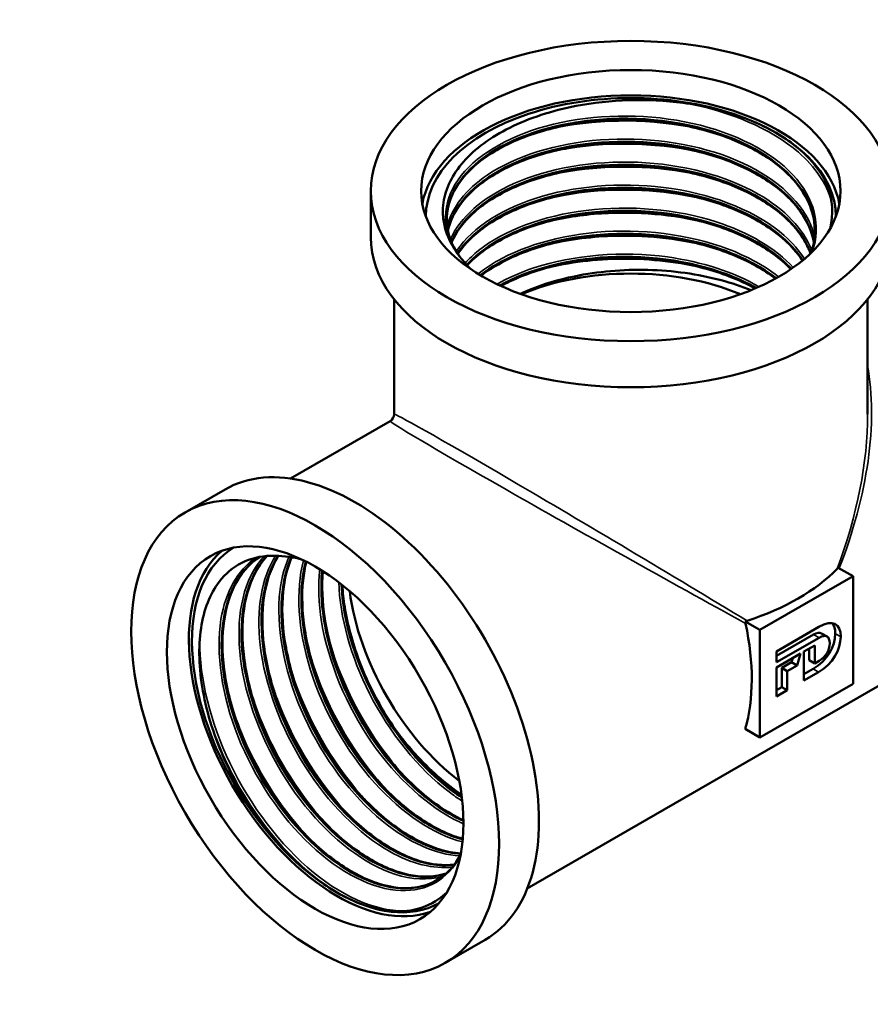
# Model space of a CAD drawing. Header units: millimetres. Extents: x -72 to 688, y -69 to 356.
# Tile 3 of 6: x 114 to 169, y 107 to 171. Entities that reach past the tile are written whole.
import ezdxf

# ---------------------------------------------------------------- set-up
doc = ezdxf.new("R2010")
doc.units = ezdxf.units.MM
for name, color, linetype, lineweight in [('Видимые тонкие (ГОСТ)', 7, 'Continuous', 35), ('Видимый контур (ГОСТ)', 7, 'Continuous', 50), ('Размер (ГОСТ)', 7, 'Continuous', 25)]:
    doc.layers.add(name, color=color, linetype=linetype, lineweight=lineweight)
doc.styles.add('Обычный текст (ГОСТ)', font='GOST Common Italic.ttf')
doc.dimstyles.new('Обычный (ГОСТ)', dxfattribs={"dimtxt": 3.5, "dimasz": 3.5, "dimexe": 1, "dimexo": 0, "dimgap": 0.5, "dimtad": 1, "dimrnd": 1e-08, "dimtxsty": 'Обычный текст (ГОСТ)', "dimblk": 'Filled-1', "dimcen": 0.09, "dimdle": 15, "dimclrd": 256, "dimclre": 256, "dimclrt": 256, "dimazin": 2, "dimtfac": 0.714286, "dimtdec": 3, "dimtmove": 0, "dimatfit": 3, "dimfxl": 1, "dimtolj": 1, "dimlwd": 25, "dimlwe": 25, "dimarcsym": 0})

# ---------------------------------------------------------------- blocks, each defined once
blk = doc.blocks.new('Filled-1')
at = {"color": 0}
for p, q in [((0, 0), (-1, 0.143)), ((-1, 0.143), (-1, -0.143)), ((-1, 0), (0, 0)), ((-1, -0.143), (0, 0))]:
    blk.add_line(p, q, dxfattribs=at)
at = {"color": 0, "flags": 128}
blk.add_lwpolyline([(-1, -0.143), (0, 0), (-1, 0.143), (-1, -0.143)], dxfattribs=at)
at = {"color": 0}
blk.add_solid([(-1, -0.143), (0, 0), (-1, 0.143), (-1, -0.143)], dxfattribs=at)
blk = doc.blocks.new('*D10')
at = {"layer": 'Defpoints', "color": 0, "linetype": 'Continuous', "transparency": 16777216}
for p in [(154.082, 204.149), (147.265, 193.616)]:
    blk.add_point(p, dxfattribs=at)
at = {"layer": 'Размер (ГОСТ)', "linetype": 'Continuous', "lineweight": 25, "transparency": 16777216}
for p, q in [((134.188, 173.409), (145.364, 190.678)), ((114.376, 173.409), (134.188, 173.409))]:
    blk.add_line(p, q, dxfattribs=at)
at = {"layer": 'Размер (ГОСТ)', "linetype": 'Continuous', "lineweight": 25, "transparency": 16777216, "xscale": 3.5, "yscale": 3.5, "zscale": 3.5, "rotation": 57.09034122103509}
blk.add_blockref('Filled-1', (147.265, 193.616), dxfattribs=at)
at = {"layer": 'Размер (ГОСТ)', "linetype": 'Continuous', "lineweight": 25, "transparency": 16777216, "insert": (114.376, 177.412), "char_height": 3.5, "attachment_point": 1, "style": 'Обычный текст (ГОСТ)'}
blk.add_mtext('\\A1; \\fGOST Common|b0|i1;\\H3.5000;G 3/4"', dxfattribs=at)

msp = doc.modelspace()

# ---------------------------------------------------------------- linework, layer by layer
at = {"layer": 'Видимые тонкие (ГОСТ)'}
for p, q in [((165.8538, 130.8189), (165.5002, 131.023)), ((167.2491, 130.8869), (166.8956, 131.091)), ((165.8288, 128.6072), (165.4752, 128.8113))]:
    msp.add_line(p, q, dxfattribs=at)
for major_axis, ratio, start_param, end_param in [((11.2208, 18.8323), 0.5679655, 4.9970826, 5.7022841), ((-15.2495, 9.0954), 0.0139635, 4.2076967, 6.2915135), ((15.5015, -8.6588), 0.0139635, 3.1332645, 5.2170813), ((10.6989, 19.1336), 0.5679655, 4.9769588, 5.4899793)]:
    msp.add_ellipse((153.7338, 136.1226), major_axis=major_axis, ratio=ratio, start_param=start_param, end_param=end_param, dxfattribs=at)
for points, knots in [([(157.0977, 165.2784), (160.0862, 164.7646), (162.7705, 163.618), (164.5256, 162.0926), (165.597, 161.1614), (166.3168, 160.0935), (166.6419, 158.9862)], [2.6157277, 2.6157277, 2.6157277, 2.6157277, 3.3233834, 3.3233834, 3.3233834, 3.755385, 3.755385, 3.755385, 3.755385]), ([(142.195, 156.1776), (141.4481, 157.729), (141.7551, 159.4358), (143.0415, 160.8692), (144.3273, 162.302), (146.5801, 163.4483), (149.2526, 164.0157), (151.924, 164.5829), (154.9908, 164.5661), (157.7084, 163.9556), (160.425, 163.3454), (162.7685, 162.1468), (164.1703, 160.6369), (165.5539, 159.1466), (166.008, 157.3657), (165.4281, 155.7027)], [0.5234325, 0.5234325, 0.5234325, 0.5234325, 1.2476983, 1.2476983, 1.2476983, 1.9716745, 1.9716745, 1.9716745, 2.6953661, 2.6953661, 2.6953661, 3.4187781, 3.4187781, 3.4187781, 4.1327774, 4.1327774, 4.1327774, 4.1327774]), ([(148.1957, 163.504), (148.4581, 163.5698), (148.7248, 163.6304), (148.9951, 163.6857), (151.8695, 164.2737), (155.141, 164.2505), (158.0518, 163.6086), (158.233, 163.5687), (158.4127, 163.5264), (158.5907, 163.4817)], [8.20313358, 8.20313358, 8.20313358, 8.20313358, 8.26949205, 8.26949205, 8.26949205, 8.97506619, 8.97506619, 8.97506619, 9.01897661, 9.01897661, 9.01897661, 9.01897661]), ([(141.9094, 157.3504), (142.2189, 158.5464), (143.1105, 159.6947), (144.4829, 160.6216), (146.301, 161.8496), (148.947, 162.6775), (151.7819, 162.8918), (154.6158, 163.106), (157.6135, 162.7047), (160.0515, 161.7709), (162.4887, 160.8374), (164.3451, 159.3795), (165.1729, 157.7353), (165.3525, 157.3787), (165.4833, 157.014), (165.5659, 156.6455)], [7.208962, 7.208962, 7.208962, 7.208962, 7.7536588, 7.7536588, 7.7536588, 8.4752533, 8.4752533, 8.4752533, 9.1966078, 9.1966078, 9.1966078, 9.9177272, 9.9177272, 9.9177272, 10.074114, 10.074114, 10.074114, 10.074114]), ([(148.1968, 162.0203), (148.6913, 162.1445), (149.2005, 162.2507), (149.7209, 162.3375), (152.594, 162.8166), (155.7876, 162.6982), (158.591, 161.9991)], [14.48631888, 14.48631888, 14.48631888, 14.48631888, 14.61142629, 14.61142629, 14.61142629, 15.30216192, 15.30216192, 15.30216192, 15.30216192]), ([(142.1169, 156.4871), (142.7273, 157.8942), (144.179, 159.182), (146.1962, 160.0778), (148.4193, 161.0651), (151.31, 161.5671), (154.1736, 161.4495), (157.0365, 161.3321), (159.8473, 160.596), (161.9313, 159.4044), (163.6498, 158.4218), (164.8617, 157.1361), (165.3864, 155.7603)], [13.5868433, 13.5868433, 13.5868433, 13.5868433, 14.2397786, 14.2397786, 14.2397786, 14.9593878, 14.9593878, 14.9593878, 15.6788004, 15.6788004, 15.6788004, 16.2720916, 16.2720916, 16.2720916, 16.2720916]), ([(148.1975, 160.5367), (148.8593, 160.7029), (149.5469, 160.8372), (150.252, 160.9362), (152.9835, 161.3197), (155.9586, 161.1703), (158.5909, 160.5159)], [20.76950419, 20.76950419, 20.76950419, 20.76950419, 20.93690296, 20.93690296, 20.93690296, 21.58534723, 21.58534723, 21.58534723, 21.58534723]), ([(142.4946, 155.7097), (142.509, 155.7319), (142.5236, 155.7541), (142.5384, 155.7763), (143.5364, 157.2671), (145.5316, 158.5359), (148.0466, 159.2654), (150.561, 159.9948), (153.5732, 160.1784), (156.3623, 159.7587), (159.2844, 159.319), (161.9325, 158.2184), (163.6157, 156.7286), (164.145, 156.2602), (164.5775, 155.7548), (164.9072, 155.227)], [19.9807457, 19.9807457, 19.9807457, 19.9807457, 19.9914116, 19.9914116, 19.9914116, 20.70958, 20.70958, 20.70958, 21.4275893, 21.4275893, 21.4275893, 22.1798429, 22.1798429, 22.1798429, 22.4163703, 22.4163703, 22.4163703, 22.4163703]), ([(148.1985, 159.0526), (149.1358, 159.2876), (150.1241, 159.4593), (151.139, 159.559), (153.6183, 159.8025), (156.2399, 159.6145), (158.5904, 159.0318)], [27.0526895, 27.0526895, 27.0526895, 27.0526895, 27.28966694, 27.28966694, 27.28966694, 27.86853253, 27.86853253, 27.86853253, 27.86853253]), ([(143.0584, 154.9526), (143.3099, 155.233), (143.5972, 155.503), (143.919, 155.7596), (145.5573, 157.066), (148.0754, 158.011), (150.865, 158.3526), (153.6528, 158.6941), (156.6873, 158.4295), (159.2363, 157.6091), (161.3182, 156.939), (163.0613, 155.9027), (164.1974, 154.6726)], [26.3830148, 26.3830148, 26.3830148, 26.3830148, 26.5247627, 26.5247627, 26.5247627, 27.2464258, 27.2464258, 27.2464258, 27.9676111, 27.9676111, 27.9676111, 28.5566021, 28.5566021, 28.5566021, 28.5566021]), ([(148.1987, 157.5691), (149.3536, 157.8579), (150.5856, 158.0512), (151.8474, 158.1342), (154.1132, 158.2832), (156.4619, 158.0755), (158.5898, 157.5479)], [33.3358748, 33.3358748, 33.3358748, 33.3358748, 33.62771087, 33.62771087, 33.62771087, 34.15171784, 34.15171784, 34.15171784, 34.15171784]), ([(143.9014, 154.2576), (144.3501, 154.6201), (144.8635, 154.9568), (145.4349, 155.2597), (147.4917, 156.3501), (150.2819, 156.9917), (153.1377, 157.0176), (156.0653, 157.0441), (159.035, 156.4216), (161.3028, 155.2914), (162.0284, 154.9298), (162.6801, 154.5173), (163.2451, 154.0668)], [32.8046671, 32.8046671, 32.8046671, 32.8046671, 33.0041483, 33.0041483, 33.0041483, 33.7222016, 33.7222016, 33.7222016, 34.4582956, 34.4582956, 34.4582956, 34.693822, 34.693822, 34.693822, 34.693822]), ([(148.1987, 156.0859), (149.5583, 156.425), (151.0246, 156.6321), (152.5186, 156.6854), (154.574, 156.7587), (156.6708, 156.5404), (158.5892, 156.0642)], [39.61906011, 39.61906011, 39.61906011, 39.61906011, 39.96246656, 39.96246656, 39.96246656, 40.43490315, 40.43490315, 40.43490315, 40.43490315]), ([(145.1178, 153.5965), (145.8227, 154.0024), (146.6204, 154.3567), (147.4906, 154.6445), (150.0345, 155.4858), (153.1754, 155.748), (156.1, 155.3478), (158.304, 155.0463), (160.3694, 154.3715), (161.9966, 153.4322)], [39.2490857, 39.2490857, 39.2490857, 39.2490857, 39.5054069, 39.5054069, 39.5054069, 40.2546942, 40.2546942, 40.2546942, 40.8193491, 40.8193491, 40.8193491, 40.8193491]), ([(148.1983, 154.6031), (149.7649, 154.9927), (151.4731, 155.207), (153.1997, 155.2166), (155.0349, 155.2267), (156.882, 155.0052), (158.5885, 154.5806)], [45.90224542, 45.90224542, 45.90224542, 45.90224542, 46.29773678, 46.29773678, 46.29773678, 46.71808845, 46.71808845, 46.71808845, 46.71808845]), ([(142.7493, 116.7411), (141.9672, 115.2662), (140.5925, 114.4687), (138.921, 114.5359), (137.1313, 114.6078), (135.0177, 115.6707), (133.1046, 117.4739), (131.1922, 119.2763), (129.4976, 121.8026), (128.4433, 124.4476), (127.3894, 127.0917), (126.9849, 129.8311), (127.3399, 132.0097), (127.6288, 133.7827), (128.4188, 135.1715), (129.5713, 135.9714)], [2.0191586, 2.0191586, 2.0191586, 2.0191586, 2.6944584, 2.6944584, 2.6944584, 3.4175683, 3.4175683, 3.4175683, 4.1404038, 4.1404038, 4.1404038, 4.8629701, 4.8629701, 4.8629701, 5.4510177, 5.4510177, 5.4510177, 5.4510177]), ([(141.5913, 115.4392), (140.6872, 115.1854), (139.6411, 115.2314), (138.5344, 115.5935), (136.6048, 116.225), (134.5087, 117.8123), (132.763, 119.9797), (131.0179, 122.1464), (129.6388, 124.874), (128.9696, 127.5125), (128.3007, 130.1501), (128.3477, 132.6756), (129.1109, 134.488), (129.3688, 135.1002), (129.7076, 135.6292), (130.1142, 136.0653)], [8.7795801, 8.7795801, 8.7795801, 8.7795801, 9.1929885, 9.1929885, 9.1929885, 9.9138077, 9.9138077, 9.9138077, 10.6343967, 10.6343967, 10.6343967, 11.3547606, 11.3547606, 11.3547606, 11.5980764, 11.5980764, 11.5980764, 11.5980764]), ([(142.2358, 116.0514), (141.0311, 115.9136), (139.6322, 116.2527), (138.2151, 117.0519), (136.2376, 118.1671), (134.242, 120.1686), (132.7187, 122.5832), (131.1958, 124.9971), (130.1585, 127.8032), (129.8673, 130.3355), (129.6029, 132.6337), (129.9556, 134.6886), (130.8519, 136.1042)], [15.1572557, 15.1572557, 15.1572557, 15.1572557, 15.6724837, 15.6724837, 15.6724837, 16.3914053, 16.3914053, 16.3914053, 17.11014, 17.11014, 17.11014, 17.7624529, 17.7624529, 17.7624529, 17.7624529]), ([(142.7215, 116.7654), (141.1793, 116.85), (139.4056, 117.6394), (137.7262, 119.0201), (135.753, 120.6424), (133.9291, 123.0636), (132.7156, 125.695), (131.5104, 128.3084), (130.9183, 131.1058), (131.0952, 133.4141), (131.1699, 134.3881), (131.3812, 135.2714), (131.7129, 136.0316)], [21.5509362, 21.5509362, 21.5509362, 21.5509362, 22.1714088, 22.1714088, 22.1714088, 22.9004181, 22.9004181, 22.9004181, 23.624471, 23.624471, 23.624471, 23.9299754, 23.9299754, 23.9299754, 23.9299754]), ([(142.8902, 117.6731), (141.0529, 118.1295), (139.0151, 119.4896), (137.2509, 121.4562), (135.4323, 123.4835), (133.9206, 126.1377), (133.0912, 128.7874), (132.2928, 131.3382), (132.1338, 133.8637), (132.6548, 135.807)], [27.979343, 27.979343, 27.979343, 27.979343, 28.6778033, 28.6778033, 28.6778033, 29.3977963, 29.3977963, 29.3977963, 30.0909522, 30.0909522, 30.0909522, 30.0909522]), ([(142.9503, 118.8348), (142.8636, 118.8725), (142.7767, 118.912), (142.6896, 118.9533), (140.7104, 119.8917), (138.655, 121.758), (137.0344, 124.1057), (135.4163, 126.4499), (134.2464, 129.2536), (133.8199, 131.8449), (133.6228, 133.0424), (133.5853, 134.1896), (133.701, 135.2311)], [34.414638, 34.414638, 34.414638, 34.414638, 34.4464848, 34.4464848, 34.4464848, 35.1701428, 35.1701428, 35.1701428, 35.8926939, 35.8926939, 35.8926939, 36.2265866, 36.2265866, 36.2265866, 36.2265866]), ([(142.8745, 120.3047), (142.5928, 120.4819), (142.3114, 120.6763), (142.0317, 120.8873), (140.0635, 122.3724), (138.1992, 124.6703), (136.8997, 127.234), (135.7069, 129.5872), (135, 132.1457), (134.923, 134.3914)], [40.8630033, 40.8630033, 40.8630033, 40.8630033, 40.9654365, 40.9654365, 40.9654365, 41.6862452, 41.6862452, 41.6862452, 42.3478807, 42.3478807, 42.3478807, 42.3478807]), ([(139.4784, 113.2409), (137.6334, 113.093), (135.3922, 113.983), (133.2875, 115.71), (131.1836, 117.4365), (129.2336, 119.9855), (127.9023, 122.7709), (126.6555, 125.3795), (125.9611, 128.1757), (125.9624, 130.5918)], [2.6157277, 2.6157277, 2.6157277, 2.6157277, 3.3231138, 3.3231138, 3.3231138, 4.0302234, 4.0302234, 4.0302234, 4.692458, 4.692458, 4.692458, 4.692458]), ([(139.5274, 121.5181), (139.0623, 121.998), (138.6113, 122.5147), (138.181, 123.063), (136.4671, 125.2473), (135.095, 127.918), (134.3404, 130.5438)], [41.18986891, 41.18986891, 41.18986891, 41.18986891, 41.35358268, 41.35358268, 41.35358268, 42.00576921, 42.00576921, 42.00576921, 42.00576921]), ([(138.2429, 120.7754), (137.9205, 121.1082), (137.6048, 121.4589), (137.2983, 121.8258), (135.404, 124.0931), (133.8704, 126.9649), (133.0595, 129.7897), (133.0583, 129.7939), (133.0571, 129.7981), (133.0559, 129.8023)], [34.9066836, 34.9066836, 34.9066836, 34.9066836, 35.02018877, 35.02018877, 35.02018877, 35.72154, 35.72154, 35.72154, 35.7225839, 35.7225839, 35.7225839, 35.7225839]), ([(136.9585, 120.033), (136.7643, 120.2336), (136.5726, 120.4408), (136.3839, 120.6542), (134.4384, 122.854), (132.8248, 125.7013), (131.9273, 128.5441), (131.8728, 128.7165), (131.8211, 128.8887), (131.772, 129.0607)], [28.62349829, 28.62349829, 28.62349829, 28.62349829, 28.69187553, 28.69187553, 28.69187553, 29.39667025, 29.39667025, 29.39667025, 29.4393986, 29.4393986, 29.4393986, 29.4393986]), ([(135.6743, 119.2908), (133.7034, 121.3325), (132.0043, 124.0529), (130.9704, 126.8479), (130.7892, 127.3377), (130.6287, 127.8292), (130.4894, 128.3189)], [22.34031299, 22.34031299, 22.34031299, 22.34031299, 23.03454259, 23.03454259, 23.03454259, 23.15621329, 23.15621329, 23.15621329, 23.15621329]), ([(134.3903, 118.5496), (132.5205, 120.4895), (130.8909, 123.0367), (129.8481, 125.6827), (129.6, 126.3122), (129.3856, 126.9462), (129.2061, 127.5773)], [16.05712768, 16.05712768, 16.05712768, 16.05712768, 16.71622678, 16.71622678, 16.71622678, 16.87302798, 16.87302798, 16.87302798, 16.87302798]), ([(133.1066, 117.8089), (131.381, 119.6015), (129.8555, 121.9068), (128.8135, 124.3349), (128.4586, 125.1619), (128.1606, 126.0013), (127.9231, 126.8357)], [9.77394237, 9.77394237, 9.77394237, 9.77394237, 10.38254529, 10.38254529, 10.38254529, 10.58984268, 10.58984268, 10.58984268, 10.58984268]), ([(134.8447, 114.393), (132.6925, 115.6841), (130.547, 117.9039), (128.9169, 120.5438), (127.9464, 122.1156), (127.1635, 123.8289), (126.6244, 125.5362)], [3.1388071, 3.1388071, 3.1388071, 3.1388071, 3.8449627, 3.8449627, 3.8449627, 4.2653983, 4.2653983, 4.2653983, 4.2653983])]:
    msp.add_open_spline(points, degree=3, knots=knots, dxfattribs=at)
for points in [[(163.0415, 163.3677), (164.4062, 162.5497), (165.459, 161.5545), (166.1231, 160.4774)], [(140.8112, 122.2578), (140.4734, 122.6069), (140.143, 122.9754), (139.8226, 123.3615)]]:
    msp.add_open_spline(points, degree=3, dxfattribs=at)
at = {"layer": 'Видимый контур (ГОСТ)'}
for p, q in [((136.9838, 159.5969), (136.9838, 156.6298)), ((138.4838, 152.6298), (138.4838, 145.2159)), ((168.9838, 152.6298), (168.9838, 145.2159)), ((138.2338, 144.7829), (131.8132, 141.0759)), ((127.5991, 140.375), (125.0295, 138.8914)), ((167.0957, 135.3272), (168.0436, 134.78)), ((168.0436, 134.78), (162.0514, 131.3204)), ((168.0436, 127.8608), (168.0436, 134.78)), ((178.5062, 132.8157), (147.0632, 114.6621)), ((161.1036, 131.8677), (162.0514, 131.3204)), ((162.0514, 131.3204), (162.0514, 124.4013)), ((163.1192, 129.945), (165.8434, 131.5177)), ((165.5002, 131.023), (163.1192, 129.6483)), ((165.8538, 130.8189), (163.1192, 129.2401)), ((166.3691, 130.9009), (166.0155, 131.105)), ((164.8818, 129.928), (165.5725, 130.3268)), ((165.219, 130.1226), (165.219, 129.3764)), ((165.5725, 130.3268), (165.5725, 129.1722)), ((163.1192, 129.2401), (163.1192, 129.945)), ((163.1192, 128.9104), (164.667, 129.804)), ((164.1634, 129.5132), (164.0817, 129.2436)), ((164.667, 129.804), (164.4352, 129.0394)), ((164.8818, 128.0604), (164.8818, 129.928)), ((163.1192, 127.0428), (163.1192, 128.9104)), ((164.0817, 129.2436), (163.4562, 128.8824)), ((163.8097, 128.6783), (163.4562, 128.8824)), ((163.4562, 128.8824), (163.4562, 127.6456)), ((164.4352, 129.0394), (163.8097, 128.6783)), ((164.4352, 129.0394), (164.0817, 129.2436)), ((165.4752, 128.8113), (164.8818, 128.4687)), ((165.5725, 129.1722), (165.219, 129.3764)), ((165.5725, 129.1722), (165.8538, 129.3346)), ((163.8097, 128.6783), (163.8097, 127.4415)), ((165.8288, 128.6072), (164.8818, 128.0604)), ((162.0514, 124.4013), (168.0436, 127.8608)), ((163.4562, 127.6456), (163.1192, 127.4511)), ((163.8097, 127.4415), (163.4562, 127.6456)), ((163.8097, 127.4415), (163.1192, 127.0428)), ((161.0965, 124.9526), (162.0514, 124.4013)), ((144.3491, 111.3631), (141.7795, 109.8795))]:
    msp.add_line(p, q, dxfattribs=at)
msp.add_arc((137.9838, 145.2159), 0.5, 300, 0, dxfattribs=at)
for centre, major_axis in [((153.7338, 159.5969), (-16.75, 0)), ((153.7338, 159.5969), (-13.5, 0)), ((133.4045, 124.3855), (-8.375, 14.5059)), ((133.4045, 124.3855), (-6.75, 11.6913))]:
    msp.add_ellipse(centre, major_axis=major_axis, ratio=0.5773503, dxfattribs=at)
for centre, major_axis, start_param, end_param in [((153.7338, 157.9639), (-13.5, 0), 3.2465418, 6.1782362), ((153.7338, 157.9639), (-13.2, 0), 3.1414587, 6.2833192), ((153.7338, 157.9639), (13.2, 0), 6.2830514, 9.4249119), ((153.7338, 156.6298), (16.75, 0), 3.1415927, 6.2831853), ((153.7338, 147.3494), (12, 0), 0.9420294, 2.1995632), ((135.9741, 125.869), (8.375, -14.5059), 0, 3.1415927), ((134.8187, 125.202), (-6.75, 11.6913), 0.1049491, 3.0366435), ((134.8187, 125.202), (-6.61, 11.4489), 0.0069321, 3.1346606), ((134.8187, 125.202), (-6.61, 11.4489), 0.0069321, 3.1346606), ((153.7338, 139.5822), (-15.25, 0), 2.0838168, 2.6285722), ((144.0111, 130.5092), (6, -10.3923), 4.0836221, 5.3411559), ((150.7377, 134.3928), (7.625, -13.2069), 0.5038506, 1.0577759)]:
    msp.add_ellipse(centre, major_axis=major_axis, ratio=0.5773503, start_param=start_param, end_param=end_param, dxfattribs=at)
for points, knots in [([(142.195, 156.1776), (141.7192, 157.0401), (141.5422, 157.9481), (141.7982, 159.7689), (142.2392, 160.6635), (143.6988, 162.3209), (144.7127, 163.0648), (147.1954, 164.2993), (148.6472, 164.7734), (151.3134, 165.2862), (152.4562, 165.4104), (154.7818, 165.4806), (155.9541, 165.4241), (157.0977, 165.2784)], [0, 0, 0, 0, 0.4703077, 0.4703077, 0.9488706, 0.9488706, 1.4356858, 1.4356858, 1.9307506, 1.9307506, 2.2775175, 2.2775175, 2.6282535, 2.6282535, 2.6282535, 2.6282535]), ([(157.0977, 165.2784), (157.7128, 165.2), (158.6719, 165.0419), (160.9827, 164.3753), (162.0856, 163.9165), (163.0415, 163.3677)], [0, 0, 0, 0, 0.18895483, 0.18895483, 0.39443489, 0.39443489, 0.39443489, 0.39443489]), ([(165.5774, 156.8132), (165.604, 157.2618), (165.5596, 157.7117), (165.4415, 158.1554), (164.9943, 159.8358), (163.4942, 161.4122), (161.3024, 162.5186), (159.0046, 163.6785), (155.9665, 164.3089), (152.9869, 164.2597), (150.1376, 164.2127), (147.3685, 163.5474), (145.35, 162.4385), (143.3402, 161.3344), (142.0919, 159.8009), (141.9048, 158.2198), (141.8797, 158.0082), (141.8737, 157.796), (141.8862, 157.5841)], [-3.9595708, -3.9595708, -3.9595708, -3.9595708, -3.7693056, -3.7693056, -3.7693056, -3.048668, -3.048668, -3.048668, -2.293148, -2.293148, -2.293148, -1.5706522, -1.5706522, -1.5706522, -0.8512789, -0.8512789, -0.8512789, -0.7549897, -0.7549897, -0.7549897, -0.7549897]), ([(141.8807, 157.7777), (141.8897, 159.1699), (142.6998, 160.5598), (144.1791, 161.6729), (145.8752, 162.9492), (148.4357, 163.8497), (151.2366, 164.1411), (154.0365, 164.4324), (157.0515, 164.112), (159.5476, 163.2441), (162.0427, 162.3764), (163.9969, 160.9689), (164.9346, 159.3501), (165.3653, 158.6067), (165.5798, 157.8217), (165.5803, 157.0366)], [7.0696325, 7.0696325, 7.0696325, 7.0696325, 7.7020565, 7.7020565, 7.7020565, 8.4271406, 8.4271406, 8.4271406, 9.151944, 9.151944, 9.151944, 9.8764719, 9.8764719, 9.8764719, 10.209197, 10.209197, 10.209197, 10.209197]), ([(165.5823, 157.2602), (165.5406, 158.0251), (165.2794, 158.7978), (164.3632, 160.2243), (163.7071, 160.8981), (162.0987, 162.0692), (161.1321, 162.5839), (159.0075, 163.4036), (157.8236, 163.7193), (155.3842, 164.1185), (154.0983, 164.2064), (151.5869, 164.1477), (150.3301, 164), (148.0047, 163.4932), (146.907, 163.1277), (145.0084, 162.2323), (144.1833, 161.6915), (142.9045, 160.512), (142.4346, 159.8597), (142.0007, 158.7933), (141.9069, 158.3821), (141.8845, 157.9719)], [0, 0, 0, 0, 0.3950032, 0.3950032, 0.7792478, 0.7792478, 1.1568361, 1.1568361, 1.5336629, 1.5336629, 1.9113127, 1.9113127, 2.2894408, 2.2894408, 2.6674347, 2.6674347, 3.0446847, 3.0446847, 3.4212413, 3.4212413, 3.6493639, 3.6493639, 3.6493639, 3.6493639]), ([(163.0415, 163.3677), (163.9971, 162.819), (164.7979, 162.1849), (165.9655, 160.8545), (166.2448, 160.3015), (166.384, 159.9468)], [0, 0, 0, 0, 0.40433508, 0.40433508, 0.77628996, 0.77628996, 0.77628996, 0.77628996]), ([(141.9564, 157.041), (141.9694, 157.1049), (141.9842, 157.1686), (142.0007, 157.2323), (142.4089, 158.8079), (143.8797, 160.2876), (146.0566, 161.2989), (148.2328, 162.3099), (151.0953, 162.8433), (153.9508, 162.7563), (156.8054, 162.6693), (159.6276, 161.9625), (161.7344, 160.7932), (163.8405, 159.6243), (165.213, 158.003), (165.5199, 156.3079), (165.5205, 156.3045), (165.5211, 156.301), (165.5218, 156.2975)], [13.4659495, 13.4659495, 13.4659495, 13.4659495, 13.4951528, 13.4951528, 13.4951528, 14.2181321, 14.2181321, 14.2181321, 14.9408706, 14.9408706, 14.9408706, 15.6633733, 15.6633733, 15.6633733, 16.385645, 16.385645, 16.385645, 16.3871244, 16.3871244, 16.3871244, 16.3871244]), ([(165.5211, 156.2937), (165.4129, 156.8872), (165.175, 157.4775), (164.3632, 158.7415), (163.7071, 159.4153), (162.0987, 160.5863), (161.1321, 161.101), (159.0075, 161.9208), (157.8236, 162.2365), (155.3842, 162.6357), (154.0983, 162.7236), (151.5869, 162.6648), (150.3301, 162.5172), (148.0047, 162.0103), (146.907, 161.6448), (145.0084, 160.7494), (144.1833, 160.2086), (142.9045, 159.0292), (142.4346, 158.3768), (142.0737, 157.4899), (142.0044, 157.2643), (141.9569, 157.0376)], [0.0887974, 0.0887974, 0.0887974, 0.0887974, 0.3950032, 0.3950032, 0.7792478, 0.7792478, 1.1568361, 1.1568361, 1.5336629, 1.5336629, 1.9113127, 1.9113127, 2.2894408, 2.2894408, 2.6674347, 2.6674347, 3.0446847, 3.0446847, 3.4212413, 3.4212413, 3.5476255, 3.5476255, 3.5476255, 3.5476255]), ([(165.5183, 156.3037), (165.2878, 157.5721), (164.4863, 158.8055), (163.2, 159.8331), (161.4799, 161.2074), (158.9083, 162.2019), (156.1088, 162.5893), (153.3129, 162.9762), (150.3144, 162.7547), (147.8386, 161.9922), (145.3657, 161.2306), (143.4359, 159.9364), (142.5149, 158.4358), (142.2393, 157.9867), (142.0547, 157.5202), (141.9606, 157.0478)], [-10.1049293, -10.1049293, -10.1049293, -10.1049293, -9.5642058, -9.5642058, -9.5642058, -8.841085, -8.841085, -8.841085, -8.1189096, -8.1189096, -8.1189096, -7.3976018, -7.3976018, -7.3976018, -7.181699, -7.181699, -7.181699, -7.181699]), ([(142.1913, 156.3045), (142.3062, 156.5827), (142.4537, 156.8566), (142.6338, 157.1237), (143.6341, 158.6072), (145.6312, 159.8671), (148.1436, 160.5861), (150.6553, 161.3048), (153.66, 161.4761), (156.4334, 161.0449), (159.2061, 160.6138), (161.7234, 159.5839), (163.379, 158.1897), (164.3062, 157.4087), (164.9586, 156.5172), (165.3032, 155.5866)], [19.8639013, 19.8639013, 19.8639013, 19.8639013, 19.9937089, 19.9937089, 19.9937089, 20.7146965, 20.7146965, 20.7146965, 21.435487, 21.435487, 21.435487, 22.156085, 22.156085, 22.156085, 22.5596845, 22.5596845, 22.5596845, 22.5596845]), ([(165.3062, 155.5832), (165.1822, 155.9135), (165.018, 156.2391), (164.3632, 157.2587), (163.7071, 157.9324), (162.0987, 159.1035), (161.1321, 159.6182), (159.0075, 160.4379), (157.8236, 160.7537), (155.3842, 161.1528), (154.0983, 161.2407), (151.5869, 161.182), (150.3301, 161.0343), (148.0047, 160.5275), (146.907, 160.162), (145.0084, 159.2666), (144.1833, 158.7258), (142.9257, 157.5659), (142.466, 156.9373), (142.192, 156.2961)], [0.2223085, 0.2223085, 0.2223085, 0.2223085, 0.3950032, 0.3950032, 0.7792478, 0.7792478, 1.1568361, 1.1568361, 1.5336629, 1.5336629, 1.9113127, 1.9113127, 2.2894408, 2.2894408, 2.6674347, 2.6674347, 3.0446847, 3.0446847, 3.4087274, 3.4087274, 3.4087274, 3.4087274]), ([(165.309, 155.591), (165.1338, 156.0761), (164.8741, 156.5505), (164.5312, 157.0038), (163.3546, 158.5592), (161.2086, 159.853), (158.611, 160.5867), (156.0148, 161.3199), (152.9903, 161.4878), (150.2665, 161.0635), (147.5441, 160.6395), (145.1458, 159.6281), (143.6492, 158.2865), (142.9727, 157.6801), (142.4831, 157.0087), (142.1934, 156.3105)], [-16.277979, -16.277979, -16.277979, -16.277979, -16.0677902, -16.0677902, -16.0677902, -15.3465644, -15.3465644, -15.3465644, -14.6257395, -14.6257395, -14.6257395, -13.9052964, -13.9052964, -13.9052964, -13.5796321, -13.5796321, -13.5796321, -13.5796321]), ([(164.7977, 155.1325), (164.0051, 156.3579), (162.6451, 157.4573), (160.895, 158.2669), (158.6115, 159.3234), (155.6846, 159.8774), (152.8275, 159.808), (149.9727, 159.7386), (147.2132, 159.0479), (145.2206, 157.9177), (144.0547, 157.2564), (143.1574, 156.4484), (142.5877, 155.5722)], [-22.4100847, -22.4100847, -22.4100847, -22.4100847, -21.8543603, -21.8543603, -21.8543603, -21.1292253, -21.1292253, -21.1292253, -20.4046484, -20.4046484, -20.4046484, -19.9806605, -19.9806605, -19.9806605, -19.9806605]), ([(142.5904, 155.5664), (142.8716, 156.0026), (143.2345, 156.4217), (143.6757, 156.8134), (145.1803, 158.1493), (147.5814, 159.1539), (150.3024, 159.5724), (153.143, 160.0092), (156.3058, 159.8004), (158.9685, 158.9847), (161.548, 158.1946), (163.6346, 156.8434), (164.7167, 155.2484), (164.7436, 155.2087), (164.7699, 155.1689), (164.7955, 155.129)], [26.2649702, 26.2649702, 26.2649702, 26.2649702, 26.4758975, 26.4758975, 26.4758975, 27.195281, 27.195281, 27.195281, 27.9462815, 27.9462815, 27.9462815, 28.6738133, 28.6738133, 28.6738133, 28.6919025, 28.6919025, 28.6919025, 28.6919025]), ([(164.7843, 155.1197), (164.3337, 155.806), (163.6889, 156.4628), (162.0987, 157.6206), (161.1321, 158.1353), (159.0075, 158.9551), (157.8236, 159.2708), (155.3842, 159.67), (154.0983, 159.7579), (151.5869, 159.6992), (150.3301, 159.5515), (148.0047, 159.0446), (146.907, 158.6792), (145.0084, 157.7837), (144.1833, 157.2429), (143.1659, 156.3046), (142.8474, 155.9345), (142.5943, 155.5529)], [0.4036127, 0.4036127, 0.4036127, 0.4036127, 0.7792478, 0.7792478, 1.1568361, 1.1568361, 1.5336629, 1.5336629, 1.9113127, 1.9113127, 2.2894408, 2.2894408, 2.6674347, 2.6674347, 3.0446847, 3.0446847, 3.2671508, 3.2671508, 3.2671508, 3.2671508]), ([(164.0667, 154.5827), (163.7382, 154.9362), (163.3598, 155.2735), (162.9343, 155.5892), (161.1395, 156.9211), (158.5246, 157.859), (155.7187, 158.1908), (152.9136, 158.5225), (149.9421, 158.246), (147.5191, 157.4414), (145.6688, 156.827), (144.1506, 155.9091), (143.1632, 154.8356)], [-28.5481275, -28.5481275, -28.5481275, -28.5481275, -28.3773918, -28.3773918, -28.3773918, -27.6571644, -27.6571644, -27.6571644, -26.9371152, -26.9371152, -26.9371152, -26.3872527, -26.3872527, -26.3872527, -26.3872527]), ([(143.1736, 154.828), (143.7966, 155.5088), (144.6286, 156.1282), (145.6332, 156.6436), (147.7178, 157.7132), (150.5272, 158.325), (153.3811, 158.3172), (156.2332, 158.3094), (159.1047, 157.6824), (161.3011, 156.574), (162.4129, 156.013), (163.3467, 155.331), (164.0556, 154.5758)], [32.6716241, 32.6716241, 32.6716241, 32.6716241, 33.0198212, 33.0198212, 33.0198212, 33.7423655, 33.7423655, 33.7423655, 34.4644509, 34.4644509, 34.4644509, 34.8299525, 34.8299525, 34.8299525, 34.8299525]), ([(164.0409, 154.5632), (163.707, 154.9124), (163.3229, 155.2464), (162.0987, 156.1378), (161.1321, 156.6525), (159.0075, 157.4722), (157.8236, 157.788), (155.3842, 158.1871), (154.0983, 158.2751), (151.5869, 158.2163), (150.3301, 158.0687), (148.0047, 157.5618), (146.907, 157.1963), (145.0084, 156.3009), (144.1833, 155.7601), (143.4165, 155.0529), (143.2963, 154.9334), (143.183, 154.8119)], [0.5769563, 0.5769563, 0.5769563, 0.5769563, 0.7792478, 0.7792478, 1.1568361, 1.1568361, 1.5336629, 1.5336629, 1.9113127, 1.9113127, 2.2894408, 2.2894408, 2.6674347, 2.6674347, 3.0446847, 3.0446847, 3.1194481, 3.1194481, 3.1194481, 3.1194481]), ([(141.8845, 157.5839), (141.9235, 156.8692), (142.1832, 156.1465), (142.7832, 155.2777), (142.9348, 155.0864), (143.1028, 154.8996)], [0, 0, 0, 0, 0.39742995, 0.39742995, 0.51195688, 0.51195688, 0.51195688, 0.51195688]), ([(163.0943, 153.9804), (161.7899, 154.9868), (160.0393, 155.7932), (158.0657, 156.2827), (155.4106, 156.9412), (152.3755, 157.0211), (149.6939, 156.5166), (147.4315, 156.0911), (145.4375, 155.2532), (144.0464, 154.1684)], [-34.6827352, -34.6827352, -34.6827352, -34.6827352, -34.1461964, -34.1461964, -34.1461964, -33.424372, -33.424372, -33.424372, -32.8153942, -32.8153942, -32.8153942, -32.8153942]), ([(144.0611, 154.1606), (144.9927, 154.8874), (146.1871, 155.507), (147.5629, 155.9592), (150.0342, 156.7715), (153.0692, 157.035), (155.9142, 156.67), (158.7271, 156.3091), (161.3289, 155.3371), (163.0872, 153.9766)], [39.1000514, 39.1000514, 39.1000514, 39.1000514, 39.5078184, 39.5078184, 39.5078184, 40.2402859, 40.2402859, 40.2402859, 40.9644883, 40.9644883, 40.9644883, 40.9644883]), ([(163.053, 153.9576), (163.0013, 153.997), (162.9489, 154.0359), (162.0987, 154.655), (161.1321, 155.1697), (159.0075, 155.9894), (157.8236, 156.3051), (155.3842, 156.7043), (154.0983, 156.7922), (151.5869, 156.7335), (150.3301, 156.5858), (148.0047, 156.079), (146.907, 155.7135), (145.2589, 154.9362), (144.6279, 154.5565), (144.0882, 154.1437)], [0.754124, 0.754124, 0.754124, 0.754124, 0.7792478, 0.7792478, 1.1568361, 1.1568361, 1.5336629, 1.5336629, 1.9113127, 1.9113127, 2.2894408, 2.2894408, 2.6674347, 2.6674347, 2.9450112, 2.9450112, 2.9450112, 2.9450112]), ([(165.3406, 155.6164), (165.3771, 155.7199), (165.4096, 155.8237), (165.5179, 156.2207), (165.5661, 156.5168), (165.5823, 156.8128)], [3.44359612, 3.44359612, 3.44359612, 3.44359612, 3.49779013, 3.49779013, 3.65061256, 3.65061256, 3.65061256, 3.65061256]), ([(143.421, 154.5671), (143.3423, 154.6445), (143.2661, 154.7227), (142.6825, 155.3486), (142.3847, 155.834), (142.195, 156.1776)], [0.31719163, 0.31719163, 0.31719163, 0.31719163, 0.36382153, 0.36382153, 0.68577547, 0.68577547, 0.68577547, 0.68577547]), ([(161.8064, 153.3496), (161.3694, 153.5977), (160.9015, 153.8266), (160.4065, 154.0332), (158.0418, 155.0198), (155.0806, 155.4877), (152.2424, 155.3368), (149.6326, 155.1981), (147.1482, 154.5379), (145.2974, 153.5118)], [-40.804711, -40.804711, -40.804711, -40.804711, -40.6531579, -40.6531579, -40.6531579, -39.9291661, -39.9291661, -39.9291661, -39.2634264, -39.2634264, -39.2634264, -39.2634264]), ([(145.3155, 153.5026), (146.6799, 154.2557), (148.3759, 154.8195), (150.2243, 155.1117), (152.9582, 155.5439), (155.9994, 155.3786), (158.6085, 154.6421), (159.7757, 154.3127), (160.8517, 153.8701), (161.7897, 153.3416)], [45.548247, 45.548247, 45.548247, 45.548247, 46.037942, 46.037942, 46.037942, 46.7622602, 46.7622602, 46.7622602, 47.0862902, 47.0862902, 47.0862902, 47.0862902]), ([(161.7415, 153.3219), (161.2222, 153.6082), (160.6604, 153.8688), (159.0075, 154.5066), (157.8236, 154.8223), (155.3842, 155.2215), (154.0983, 155.3094), (151.5869, 155.2507), (150.3301, 155.103), (148.0047, 154.5961), (146.907, 154.2306), (145.753, 153.6864), (145.555, 153.586), (145.3633, 153.4818)], [0.9467246, 0.9467246, 0.9467246, 0.9467246, 1.1568361, 1.1568361, 1.5336629, 1.5336629, 1.9113127, 1.9113127, 2.2894408, 2.2894408, 2.6674347, 2.6674347, 2.7484694, 2.7484694, 2.7484694, 2.7484694]), ([(161.4803, 153.2135), (160.8698, 153.4589), (160.222, 153.6735), (158.0585, 154.2499), (156.455, 154.4756), (153.2158, 154.5559), (151.612, 154.4157), (149.0726, 153.8863), (148.0988, 153.5933), (147.0061, 153.1468), (146.8103, 153.0615), (146.6192, 152.9729)], [0.7824172, 0.7824172, 0.7824172, 0.7824172, 1.0067579, 1.0067579, 1.4977418, 1.4977418, 1.9804587, 1.9804587, 2.3089012, 2.3089012, 2.3826691, 2.3826691, 2.3826691, 2.3826691]), ([(130.2038, 118.5658), (129.1904, 119.8887), (128.3105, 121.3542), (126.9324, 124.3845), (126.4414, 125.9184), (125.9103, 128.8518), (125.8679, 130.2252), (126.2339, 132.6315), (126.6313, 133.6468), (127.6299, 134.9532), (128.121, 135.3661), (129.245, 135.931), (129.871, 136.0836), (130.5484, 136.1024)], [0, 0, 0, 0, 0.5082917, 0.5082917, 1.0083218, 1.0083218, 1.5000876, 1.5000876, 1.9835863, 1.9835863, 2.312561, 2.312561, 2.6375581, 2.6375581, 2.6375581, 2.6375581]), ([(129.8351, 136.0229), (129.3521, 135.7163), (128.9278, 135.3118), (128.5773, 134.8149), (127.5285, 133.3278), (127.1488, 131.0283), (127.5186, 128.4684), (127.8873, 125.9156), (128.9974, 123.1262), (130.5687, 120.7677), (132.1363, 118.4148), (134.1485, 116.5112), (136.1093, 115.5084), (138.0662, 114.5074), (139.9544, 114.4122), (141.309, 115.2386), (141.3409, 115.258), (141.3725, 115.278), (141.4038, 115.2984)], [-5.4700993, -5.4700993, -5.4700993, -5.4700993, -5.2281455, -5.2281455, -5.2281455, -4.5040963, -4.5040963, -4.5040963, -3.7820476, -3.7820476, -3.7820476, -3.0616865, -3.0616865, -3.0616865, -2.3427078, -2.3427078, -2.3427078, -2.3257842, -2.3257842, -2.3257842, -2.3257842]), ([(141.2357, 115.2017), (140.2572, 114.6454), (139.024, 114.5307), (137.6838, 114.8982), (135.7818, 115.4199), (133.6816, 116.9086), (131.9058, 119.0092), (130.1307, 121.1091), (128.6961, 123.8019), (127.9626, 126.4405), (127.2293, 129.078), (127.2035, 131.638), (127.9035, 133.5058), (128.3184, 134.6129), (128.9862, 135.4711), (129.8377, 136.0231)], [8.640427, 8.640427, 8.640427, 8.640427, 9.1507225, 9.1507225, 9.1507225, 9.8749455, 9.8749455, 9.8749455, 10.5988983, 10.5988983, 10.5988983, 11.3225856, 11.3225856, 11.3225856, 11.7515584, 11.7515584, 11.7515584, 11.7515584]), ([(129.8146, 136.0174), (129.172, 135.5981), (128.6325, 134.9846), (127.854, 133.4754), (127.5981, 132.5688), (127.3878, 130.5871), (127.4255, 129.4908), (127.7785, 127.2373), (128.0976, 126.0521), (128.9731, 123.7361), (129.5409, 122.5766), (130.8497, 120.4274), (131.6073, 119.4112), (133.2117, 117.6478), (134.0785, 116.8786), (135.8063, 115.68), (136.6888, 115.2351), (138.3525, 114.7165), (139.1538, 114.6357), (140.2963, 114.7933), (140.7, 114.918), (141.0672, 115.104)], [0, 0, 0, 0, 0.3956525, 0.3956525, 0.7805345, 0.7805345, 1.1587599, 1.1587599, 1.5362234, 1.5362234, 1.9145101, 1.9145101, 2.2932752, 2.2932752, 2.6719059, 2.6719059, 3.0497929, 3.0497929, 3.4269866, 3.4269866, 3.6554937, 3.6554937, 3.6554937, 3.6554937]), ([(141.8373, 115.6334), (140.5128, 115.1996), (138.848, 115.4605), (137.1491, 116.3926), (135.1799, 117.4731), (133.1828, 119.4461), (131.6524, 121.8417), (130.1225, 124.2366), (129.0729, 127.0328), (128.7691, 129.5617), (128.4654, 132.0898), (128.9101, 134.3287), (130.0078, 135.7448), (130.1014, 135.8655), (130.1997, 135.9802), (130.3024, 136.0888)], [15.0365444, 15.0365444, 15.0365444, 15.0365444, 15.6594159, 15.6594159, 15.6594159, 16.3813846, 16.3813846, 16.3813846, 17.1031273, 17.1031273, 17.1031273, 17.8246489, 17.8246489, 17.8246489, 17.8861878, 17.8861878, 17.8861878, 17.8861878]), ([(130.2986, 136.0862), (129.3377, 135.0586), (128.7617, 133.5001), (128.6737, 131.6359), (128.5636, 129.3005), (129.2194, 126.5069), (130.4695, 123.9286), (131.7176, 121.3542), (133.5464, 119.0173), (135.4998, 117.4785), (137.4504, 115.9419), (139.5074, 115.2146), (141.1604, 115.4657), (141.3927, 115.501), (141.6167, 115.5556), (141.8316, 115.6286)], [-11.604222, -11.604222, -11.604222, -11.604222, -11.0255258, -11.0255258, -11.0255258, -10.3005626, -10.3005626, -10.3005626, -9.5767044, -9.5767044, -9.5767044, -8.8538712, -8.8538712, -8.8538712, -8.7522958, -8.7522958, -8.7522958, -8.7522958]), ([(130.3082, 136.09), (130.0061, 135.7655), (129.7416, 135.3867), (129.1381, 134.2168), (128.8823, 133.3102), (128.672, 131.3285), (128.7097, 130.2323), (129.0627, 127.9787), (129.3818, 126.7935), (130.2573, 124.4776), (130.8251, 123.318), (132.1339, 121.1688), (132.8914, 120.1526), (134.4959, 118.3892), (135.3627, 117.6201), (137.0905, 116.4215), (137.9729, 115.9766), (139.6367, 115.458), (140.438, 115.3771), (141.3887, 115.5083), (141.6196, 115.5614), (141.8404, 115.6339)], [0.1754957, 0.1754957, 0.1754957, 0.1754957, 0.3956525, 0.3956525, 0.7805345, 0.7805345, 1.1587599, 1.1587599, 1.5362234, 1.5362234, 1.9145101, 1.9145101, 2.2932752, 2.2932752, 2.6719059, 2.6719059, 3.0497929, 3.0497929, 3.4269866, 3.4269866, 3.5538353, 3.5538353, 3.5538353, 3.5538353]), ([(131.0173, 136.0954), (130.6849, 135.5791), (130.4237, 134.9784), (130.2446, 134.3056), (129.7091, 132.2938), (129.9126, 129.6544), (130.794, 127.0182), (131.6748, 124.3836), (133.2245, 121.7752), (135.0571, 119.8157), (136.8887, 117.8573), (138.9864, 116.564), (140.8327, 116.2406), (141.3648, 116.1475), (141.8746, 116.1351), (142.3528, 116.1995)], [-17.7632461, -17.7632461, -17.7632461, -17.7632461, -17.52186, -17.52186, -17.52186, -16.8000724, -16.8000724, -16.8000724, -16.0787242, -16.0787242, -16.0787242, -15.357796, -15.357796, -15.357796, -15.1500216, -15.1500216, -15.1500216, -15.1500216]), ([(142.3598, 116.2005), (140.7092, 115.9887), (138.6726, 116.7339), (136.7448, 118.2674), (134.8035, 119.8117), (132.99, 122.1419), (131.7523, 124.7045), (130.515, 127.2664), (129.8644, 130.0383), (129.9688, 132.3605), (130.035, 133.8309), (130.4036, 135.113), (131.0254, 136.0954)], [21.4342888, 21.4342888, 21.4342888, 21.4342888, 22.1494054, 22.1494054, 22.1494054, 22.8695139, 22.8695139, 22.8695139, 23.5894396, 23.5894396, 23.5894396, 24.0453118, 24.0453118, 24.0453118, 24.0453118]), ([(131.0328, 136.0999), (130.9527, 135.9725), (130.8771, 135.8399), (130.4223, 134.9582), (130.1665, 134.0517), (129.9562, 132.07), (129.9938, 130.9737), (130.3468, 128.7201), (130.6659, 127.5349), (131.5414, 125.219), (132.1092, 124.0595), (133.4181, 121.9103), (134.1756, 120.894), (135.78, 119.1307), (136.6469, 118.3615), (138.3747, 117.1629), (139.2571, 116.718), (140.8943, 116.2076), (141.671, 116.1238), (142.3653, 116.2078)], [0.3245559, 0.3245559, 0.3245559, 0.3245559, 0.3956525, 0.3956525, 0.7805345, 0.7805345, 1.1587599, 1.1587599, 1.5362234, 1.5362234, 1.9145101, 1.9145101, 2.2932752, 2.2932752, 2.6719059, 2.6719059, 3.0497929, 3.0497929, 3.4149587, 3.4149587, 3.4149587, 3.4149587]), ([(130.5484, 136.1024), (130.9404, 136.1132), (131.5089, 136.1026), (132.3325, 135.9183), (132.4284, 135.8948), (132.5246, 135.8692)], [0, 0, 0, 0, 0.18772724, 0.18772724, 0.21235655, 0.21235655, 0.21235655, 0.21235655]), ([(142.7817, 116.9148), (142.5349, 116.9275), (142.282, 116.9585), (142.0241, 117.0083), (140.151, 117.3702), (138.0315, 118.7196), (136.198, 120.7324), (134.3704, 122.7386), (132.8438, 125.3858), (132.0025, 128.0354), (131.1619, 130.6829), (131.0134, 133.3093), (131.6053, 135.2819), (131.6816, 135.5362), (131.7701, 135.7793), (131.8701, 136.0106)], [27.8375648, 27.8375648, 27.8375648, 27.8375648, 27.937766, 27.937766, 27.937766, 28.6655639, 28.6655639, 28.6655639, 29.3909783, 29.3909783, 29.3909783, 30.1158145, 30.1158145, 30.1158145, 30.2092468, 30.2092468, 30.2092468, 30.2092468]), ([(131.8632, 136.0114), (131.2163, 134.4911), (131.0598, 132.4726), (131.4344, 130.2928), (131.8805, 127.6965), (133.0735, 124.8964), (134.7084, 122.5726), (136.3379, 120.2564), (138.3912, 118.4339), (140.3555, 117.5426), (141.1949, 117.1617), (142.0146, 116.9523), (142.7785, 116.9129)], [-23.9271829, -23.9271829, -23.9271829, -23.9271829, -23.316121, -23.316121, -23.316121, -22.5883231, -22.5883231, -22.5883231, -21.8629087, -21.8629087, -21.8629087, -21.5529422, -21.5529422, -21.5529422, -21.5529422]), ([(131.8882, 136.0087), (131.6159, 135.3565), (131.4308, 134.6057), (131.2404, 132.8114), (131.278, 131.7151), (131.631, 129.4615), (131.9501, 128.2764), (132.8256, 125.9604), (133.3934, 124.8009), (134.7022, 122.6517), (135.4598, 121.6354), (137.0642, 119.8721), (137.9311, 119.1029), (139.6589, 117.9043), (140.5413, 117.4594), (141.8585, 117.0488), (142.333, 116.9583), (142.7854, 116.9286)], [0.4677938, 0.4677938, 0.4677938, 0.4677938, 0.7805345, 0.7805345, 1.1587599, 1.1587599, 1.5362234, 1.5362234, 1.9145101, 1.9145101, 2.2932752, 2.2932752, 2.6719059, 2.6719059, 3.0497929, 3.0497929, 3.2697212, 3.2697212, 3.2697212, 3.2697212]), ([(132.8037, 135.731), (132.616, 135.0119), (132.5168, 134.2172), (132.514, 133.3677), (132.5059, 130.9882), (133.2534, 128.2005), (134.5647, 125.6687), (135.8756, 123.1375), (137.7382, 120.884), (139.6924, 119.4435), (140.7683, 118.6505), (141.8666, 118.1076), (142.904, 117.8384)], [-30.0819172, -30.0819172, -30.0819172, -30.0819172, -29.8247778, -29.8247778, -29.8247778, -29.1044817, -29.1044817, -29.1044817, -28.3843732, -28.3843732, -28.3843732, -27.9879559, -27.9879559, -27.9879559, -27.9879559]), ([(142.9049, 117.8453), (142.4311, 117.9669), (141.9443, 118.1466), (141.4521, 118.3844), (139.4931, 119.3309), (137.4645, 121.1893), (135.8676, 123.5181), (134.2717, 125.8455), (133.1216, 128.6225), (132.7063, 131.1864), (132.4369, 132.8496), (132.4785, 134.4137), (132.8129, 135.7274)], [34.27256, 34.27256, 34.27256, 34.27256, 34.4538146, 34.4538146, 34.4538146, 35.1751629, 35.1751629, 35.1751629, 35.8960911, 35.8960911, 35.8960911, 36.3637358, 36.3637358, 36.3637358, 36.3637358]), ([(132.8345, 135.7176), (132.7415, 135.3424), (132.6724, 134.9466), (132.5245, 133.5528), (132.5622, 132.4565), (132.9152, 130.2029), (133.2343, 129.0178), (134.1098, 126.7018), (134.6776, 125.5423), (135.9864, 123.3931), (136.744, 122.3769), (138.3484, 120.6135), (139.2153, 119.8443), (140.943, 118.6457), (141.8255, 118.2008), (142.7419, 117.9151), (142.8255, 117.8908), (142.9087, 117.8683)], [0.6220466, 0.6220466, 0.6220466, 0.6220466, 0.7805345, 0.7805345, 1.1587599, 1.1587599, 1.5362234, 1.5362234, 1.9145101, 1.9145101, 2.2932752, 2.2932752, 2.6719059, 2.6719059, 3.0497929, 3.0497929, 3.0878483, 3.0878483, 3.0878483, 3.0878483]), ([(133.851, 135.1386), (133.6634, 133.2015), (134.0186, 130.899), (134.8598, 128.6387), (135.8388, 126.008), (137.4672, 123.4575), (139.3393, 121.597), (140.4969, 120.4466), (141.7411, 119.5661), (142.9493, 119.02)], [-36.2147773, -36.2147773, -36.2147773, -36.2147773, -35.5944711, -35.5944711, -35.5944711, -34.8725025, -34.8725025, -34.8725025, -34.4261036, -34.4261036, -34.4261036, -34.4261036]), ([(142.9485, 119.0321), (142.2923, 119.3267), (141.6256, 119.7203), (140.9676, 120.2074), (139.0038, 121.6611), (137.1347, 123.935), (135.8264, 126.4839), (134.52, 129.0291), (133.7848, 131.8259), (133.8108, 134.2038), (133.8142, 134.5212), (133.8313, 134.8307), (133.8615, 135.1313)], [40.7107848, 40.7107848, 40.7107848, 40.7107848, 40.9533245, 40.9533245, 40.9533245, 41.6771826, 41.6771826, 41.6771826, 42.4000158, 42.4000158, 42.4000158, 42.4965029, 42.4965029, 42.4965029, 42.4965029]), ([(133.8967, 135.1093), (133.8134, 134.1706), (133.8563, 133.1344), (134.1994, 130.9444), (134.5185, 129.7592), (135.394, 127.4432), (135.9618, 126.2837), (137.2706, 124.1345), (138.0282, 123.1183), (139.6326, 121.3549), (140.4994, 120.5857), (141.8905, 119.6208), (142.4239, 119.3129), (142.9489, 119.0693)], [0.8018432, 0.8018432, 0.8018432, 0.8018432, 1.1587599, 1.1587599, 1.5362234, 1.5362234, 1.9145101, 1.9145101, 2.2932752, 2.2932752, 2.6719059, 2.6719059, 2.9023389, 2.9023389, 2.9023389, 2.9023389]), ([(135.0994, 134.2553), (135.133, 133.4803), (135.2388, 132.6703), (135.4177, 131.8439), (135.9835, 129.23), (137.275, 126.475), (138.9661, 124.2418), (140.1347, 122.6986), (141.4868, 121.4139), (142.8518, 120.5213)], [-42.3321393, -42.3321393, -42.3321393, -42.3321393, -42.1031646, -42.1031646, -42.1031646, -41.3789415, -41.3789415, -41.3789415, -40.8784594, -40.8784594, -40.8784594, -40.8784594]), ([(142.8493, 120.5392), (142.0076, 121.0876), (141.1712, 121.7836), (140.3805, 122.6043), (138.5342, 124.5208), (136.9539, 127.1008), (136.032, 129.7301), (135.4926, 131.2684), (135.1814, 132.8158), (135.1131, 134.2456)], [47.1633416, 47.1633416, 47.1633416, 47.1633416, 47.4718395, 47.4718395, 47.4718395, 48.1922006, 48.1922006, 48.1922006, 48.6136548, 48.6136548, 48.6136548, 48.6136548]), ([(135.1585, 134.2078), (135.1835, 133.752), (135.2331, 133.2845), (135.4836, 131.6858), (135.8026, 130.5006), (136.6781, 128.1847), (137.2459, 127.0251), (138.5548, 124.8759), (139.3123, 123.8597), (140.9167, 122.0963), (141.7836, 121.3271), (142.7127, 120.6826), (142.7772, 120.6388), (142.8417, 120.5959)], [1.00013, 1.00013, 1.00013, 1.00013, 1.1587599, 1.1587599, 1.5362234, 1.5362234, 1.9145101, 1.9145101, 2.2932752, 2.2932752, 2.6719059, 2.6719059, 2.7000808, 2.7000808, 2.7000808, 2.7000808]), ([(134.8447, 114.393), (133.8903, 114.941), (132.9393, 115.6621), (131.2816, 117.2459), (130.6694, 117.9579), (130.2038, 118.5658)], [0, 0, 0, 0, 0.40494805, 0.40494805, 0.74128255, 0.74128255, 0.74128255, 0.74128255]), ([(139.4784, 113.2409), (139.1023, 113.1808), (138.4849, 113.1411), (136.7496, 113.4745), (135.7994, 113.845), (134.8447, 114.393)], [0, 0, 0, 0, 0.18928995, 0.18928995, 0.39515511, 0.39515511, 0.39515511, 0.39515511]), ([(141.8774, 114.4163), (141.7171, 114.2632), (141.5473, 114.1235), (140.8135, 113.6066), (140.1775, 113.3526), (139.4784, 113.2409)], [2.16808216, 2.16808216, 2.16808216, 2.16808216, 2.28117807, 2.28117807, 2.63244562, 2.63244562, 2.63244562, 2.63244562])]:
    msp.add_open_spline(points, degree=3, knots=knots, dxfattribs=at)
for points in [[(166.384, 159.9468), (166.742, 159.0342), (166.8034, 158.0916), (166.5612, 157.1674)], [(167.0957, 135.3272), (167.0682, 135.3061), (167.0431, 135.2838), (167.0206, 135.2608)], [(165.8434, 131.5177), (166.7331, 132.0314), (167.2491, 131.7324), (167.2491, 130.8869)], [(161.2187, 131.911), (161.1788, 131.8981), (161.1402, 131.8836), (161.1036, 131.8677)], [(161.1036, 131.8677), (161.1081, 131.828), (161.1149, 131.7874), (161.1236, 131.7463)], [(166.7154, 131.7622), (166.8335, 131.6116), (166.8956, 131.3841), (166.8956, 131.091)], [(166.8956, 131.091), (166.8956, 130.2535), (166.3721, 129.3291), (165.4752, 128.8113)], [(166.0155, 131.105), (165.8948, 131.1747), (165.7166, 131.1479), (165.5002, 131.023)], [(167.2491, 130.8869), (167.2491, 130.0494), (166.7257, 129.125), (165.8288, 128.6072)], [(166.5409, 130.4734), (166.5409, 130.9381), (166.2667, 131.0573), (165.8538, 130.8189)], [(165.8538, 129.3346), (166.2667, 129.573), (166.5409, 129.9976), (166.5409, 130.4734)], [(138.7681, 124.6424), (139.1457, 124.1396), (139.5034, 123.713), (139.8226, 123.3615)], [(139.8226, 123.3615), (140.7734, 122.3146), (141.789, 121.4198), (142.8265, 120.7164)], [(141.4038, 115.2984), (141.9596, 115.6611), (142.4266, 116.1911), (142.7721, 116.8563)]]:
    msp.add_open_spline(points, degree=3, dxfattribs=at)

# ---------------------------------------------------------------- dimensions: what is measured, and where the dimension line sits
at = {"layer": 'Размер (ГОСТ)', "linetype": 'Continuous', "lineweight": 25}
dim = msp.add_radius_dim(center=(154.0821, 204.1493), mpoint=(147.2655, 193.6162), text=' \\fGOST Common|b0|i1;\\H3.5000;G 3/4"', dimstyle='Обычный (ГОСТ)', override={"dimgap": 0.5, "dimtih": 1, "dimtoh": 1, "dimdec": 2, "dimlfac": 1, "dimcen": 0, "dimtol": 0, "dimlim": 0, "dimtp": 0, "dimtm": 0, "dimtdec": 3, "dimtofl": 0}, dxfattribs=at)
dim.commit()
dim.dimension.update_dxf_attribs({"geometry": '*D10', "text_midpoint": (122.3629, 173.4093), "dimtype": 164})

doc.saveas('drawing.dxf')
